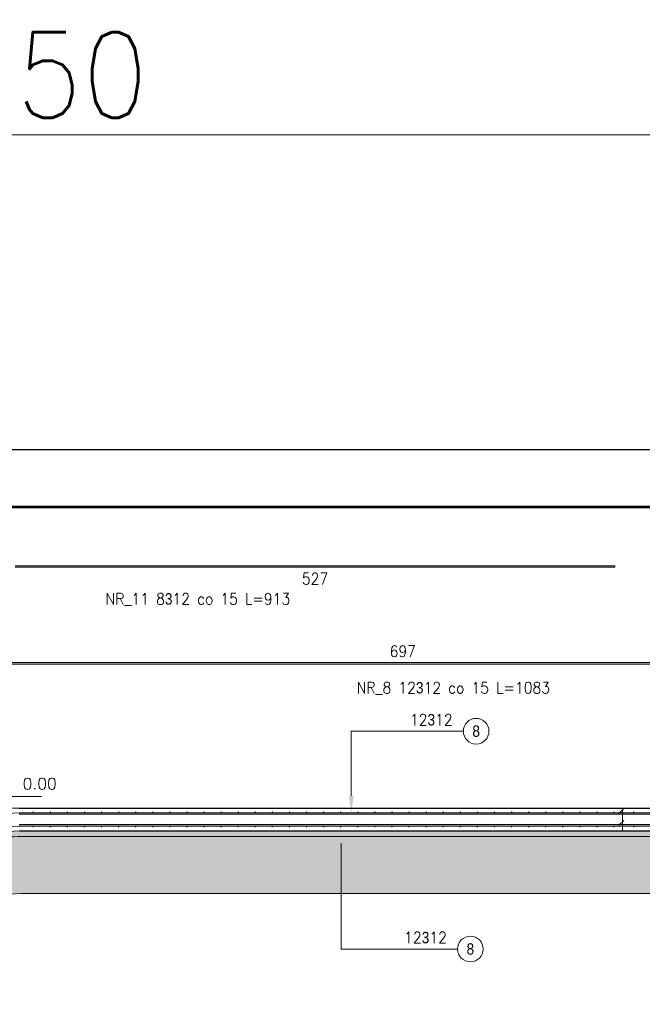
# Model space of a CAD drawing. Extents: x -44931 to -6831, y -40103 to -21469.
# Tile 5 of 10: x -26141 to -20674, y -30119 to -21476. Entities that reach past the tile are written whole.
import ezdxf
from ezdxf.enums import TextEntityAlignment as Align

# ---------------------------------------------------------------- set-up
doc = ezdxf.new("R2010")
doc.units = 0
doc.header["$LTSCALE"] = 5
doc.header["$MEASUREMENT"] = 0
doc.layers.add('_FORMATKA', color=8, linetype='Continuous', lineweight=15, plot=False)
for name, color, linetype, lineweight in [('_RAMKA', 7, 'Continuous', 35), ('AutoCAD_Structural_Detailing_deskowanie', 2, 'Continuous', 30), ('AutoCAD_Structural_Detailing_kształt pręta', 7, 'Continuous', 13), ('AutoCAD_Structural_Detailing_opis kształtu pręta', 7, 'Continuous', 13), ('AutoCAD_Structural_Detailing_pręt wyrzucony', 7, 'Continuous', 13), ('AutoCAD_Structural_Detailing_pręty punktowe', 7, 'Continuous', 40), ('AutoCAD_Structural_Detailing_symbole graficzne', 7, 'Continuous', 13), ('PS_DIM', 4, 'Continuous', 13), ('PS_HATCH', 251, 'Continuous', 9)]:
    doc.layers.add(name, color=color, linetype=linetype, lineweight=lineweight)
doc.styles.add('marta', font='simplex.shx', dxfattribs={"width": 0.8})
doc.styles.add('r-gil', font='GIL_____.TTF', dxfattribs={"width": 0.9})
doc.styles.add('r-simplex', font='simplex.shx', dxfattribs={"width": 0.9})
doc.styles.add('simplex', font='simplex.shx', dxfattribs={"width": 0.9})
doc.dimstyles.new('1_10_PRZ', dxfattribs={"dimtxt": 2, "dimasz": 1, "dimexe": 2, "dimexo": 5, "dimgap": 1, "dimtad": 1, "dimdec": 0, "dimlfac": 10, "dimtxsty": 'simplex', "dimblk": 'dimznak', "dimcen": 2, "dimse1": 1, "dimse2": 1, "dimclrt": 3, "dimadec": 1, "dimazin": 0, "dimtfac": 1, "dimtdec": 0, "dimtix": 1, "dimtmove": 2, "dimatfit": 3, "dimldrblk": 'dim-grot', "dimfxl": 1, "dimarcsym": 0})

# ---------------------------------------------------------------- blocks, each defined once
blk = doc.blocks.new('dimznak')
at = {"color": 0}
for points in [[(0, 2), (0, -2)], [(-2, 0), (2, 0)]]:
    blk.add_lwpolyline(points, dxfattribs=at)
at = {"color": 3}
blk.add_lwpolyline([(1, 1), (-1, -1)], dxfattribs=at)
blk = doc.blocks.new('*D19')
at = {"color": 252, "lineweight": -2, "transparency": 16777216}
blk.add_line((-747, 352.33), (-3, 352.33), dxfattribs=at)
at = {"layer": 'Defpoints', "color": 0, "transparency": 16777216}
for p in [(0, 352.33), (-750, 297), (0, 297)]:
    blk.add_point(p, dxfattribs=at)
at = {"color": 252, "lineweight": -2, "transparency": 16777216, "xscale": 3, "yscale": 3, "zscale": 3, "rotation": 180}
blk.add_blockref('dimznak', (-750, 352.33), dxfattribs=at)
at = {"color": 252, "lineweight": -2, "transparency": 16777216, "xscale": 3, "yscale": 3, "zscale": 3}
blk.add_blockref('dimznak', (0, 352.33), dxfattribs=at)
at = {"color": 252, "transparency": 16777216, "insert": (-375, 362.83), "char_height": 15, "attachment_point": 5, "style": 'simplex'}
blk.add_mtext('750', dxfattribs=at)
blk = doc.blocks.new('dim-grot')
blk.add_hatch(color=256).paths.add_polyline_path([(0, 0), (-2, 0.5), (-2, -0.5)])
blk.add_lwpolyline([(0, 0), (-2, 0.5), (-2, -0.5), (0, 0)])
blk = doc.blocks.new('*U17')
at = {"layer": '_FORMATKA', "lineweight": -3}
blk.add_lwpolyline([(-750, 0), (0, 0), (0, 297), (-750, 297)], close=True, dxfattribs=at)
at = {"layer": '_RAMKA', "lineweight": -3, "const_width": 0.5}
blk.add_lwpolyline([(-720, 10), (-10, 10), (-10, 287), (-720, 287)], close=True, dxfattribs=at)
dim = blk.add_linear_dim(base=(0, 352.33), p1=(-750, 297), p2=(0, 297), dimstyle='1_10_PRZ', override={"dimscale": 3, "dimtxt": 5, "dimlfac": 1, "dimclrd": 252, "dimclrt": 252})
dim.commit()
dim.dimension.update_dxf_attribs({"geometry": '*D19', "text_midpoint": (-375, 362.83)})

msp = doc.modelspace()

# ---------------------------------------------------------------- hatches: boundary and pattern name
at = {"layer": 'AutoCAD_Structural_Detailing_kształt pręta'}
h = msp.add_hatch(color=161, dxfattribs=at)
edge = h.paths.add_edge_path(flags=0)
edge.add_line((-26141.11, -28437.68), (-26141.11, -28449.68))
edge.add_arc((-26141.11, -28539.68), 90, 90, 93.376602)
edge.add_line((-26146.41, -28449.83), (-26147.12, -28437.85))
edge.add_arc((-26141.11, -28539.68), 102, 450, 453.376602, ccw=False)
for points in [[(-20879.27, -28437.68), (-20879.27, -28449.68), (-26146.91, -28450.01), (-26146.91, -28438.01)], [(-19178.68, -28437.68), (-19178.68, -28449.68), (-26141.11, -28449.68), (-26141.11, -28437.68)], [(-20879.27, -28541.68), (-20879.27, -28553.68), (-26146.91, -28554.01), (-26146.91, -28542.01)], [(-19178.68, -28541.68), (-19178.68, -28553.68), (-26141.11, -28553.68), (-26141.11, -28541.68)]]:
    msp.add_hatch(color=161, dxfattribs=at).paths.add_polyline_path(points, flags=0)
h = msp.add_hatch(color=161, dxfattribs=at)
edge = h.paths.add_edge_path(flags=0)
edge.add_line((-26141.11, -28541.68), (-26141.11, -28553.68))
edge.add_arc((-26141.11, -28643.68), 90, 90, 93.376602)
edge.add_line((-26146.41, -28553.83), (-26147.12, -28541.85))
edge.add_arc((-26141.11, -28643.68), 102, 450, 453.376602, ccw=False)
at = {"layer": 'AutoCAD_Structural_Detailing_opis kształtu pręta'}
for points in [[(-23229.61, -28437.68), (-23208.23, -28287.68), (-23250.99, -28287.68)], [(-23319.34, -28553.68), (-23340.72, -28703.68), (-23297.96, -28703.68)]]:
    msp.add_hatch(color=8, dxfattribs=at).paths.add_polyline_path(points, flags=0)
at = {"layer": 'AutoCAD_Structural_Detailing_pręt wyrzucony'}
for points in [[(-20914.06, -26270.2), (-20914.06, -26282.2), (-26181.7, -26282.53), (-26181.71, -26270.53)], [(-19296.04, -27119.82), (-19296.04, -27131.82), (-26258.47, -27131.82), (-26258.47, -27119.82)]]:
    msp.add_hatch(color=6, dxfattribs=at).paths.add_polyline_path(points, flags=0)
at = {"layer": 'AutoCAD_Structural_Detailing_pręty punktowe'}
h = msp.add_hatch(color=1, dxfattribs=at)
edge = h.paths.add_edge_path(flags=0)
edge.add_arc((-26021.53, -28431.68), 6, 0, 360)
h = msp.add_hatch(color=1, dxfattribs=at)
edge = h.paths.add_edge_path(flags=0)
edge.add_arc((-25871.53, -28431.68), 6, 0, 360)
h = msp.add_hatch(color=1, dxfattribs=at)
edge = h.paths.add_edge_path(flags=0)
edge.add_arc((-25721.53, -28431.68), 6, 0, 360)
h = msp.add_hatch(color=1, dxfattribs=at)
edge = h.paths.add_edge_path(flags=0)
edge.add_arc((-25571.53, -28431.68), 6, 0, 360)
h = msp.add_hatch(color=1, dxfattribs=at)
edge = h.paths.add_edge_path(flags=0)
edge.add_arc((-25421.53, -28431.68), 6, 0, 360)
h = msp.add_hatch(color=1, dxfattribs=at)
edge = h.paths.add_edge_path(flags=0)
edge.add_arc((-25271.53, -28431.68), 6, 0, 360)
h = msp.add_hatch(color=1, dxfattribs=at)
edge = h.paths.add_edge_path(flags=0)
edge.add_arc((-25121.53, -28431.68), 6, 0, 360)
h = msp.add_hatch(color=1, dxfattribs=at)
edge = h.paths.add_edge_path(flags=0)
edge.add_arc((-24971.53, -28431.68), 6, 0, 360)
h = msp.add_hatch(color=1, dxfattribs=at)
edge = h.paths.add_edge_path(flags=0)
edge.add_arc((-24821.53, -28431.68), 6, 0, 360)
h = msp.add_hatch(color=1, dxfattribs=at)
edge = h.paths.add_edge_path(flags=0)
edge.add_arc((-24671.53, -28431.68), 6, 0, 360)
h = msp.add_hatch(color=1, dxfattribs=at)
edge = h.paths.add_edge_path(flags=0)
edge.add_arc((-24521.53, -28431.68), 6, 0, 360)
h = msp.add_hatch(color=1, dxfattribs=at)
edge = h.paths.add_edge_path(flags=0)
edge.add_arc((-24371.53, -28431.68), 6, 0, 360)
h = msp.add_hatch(color=1, dxfattribs=at)
edge = h.paths.add_edge_path(flags=0)
edge.add_arc((-24221.53, -28431.68), 6, 0, 360)
h = msp.add_hatch(color=1, dxfattribs=at)
edge = h.paths.add_edge_path(flags=0)
edge.add_arc((-24071.53, -28431.68), 6, 0, 360)
h = msp.add_hatch(color=1, dxfattribs=at)
edge = h.paths.add_edge_path(flags=0)
edge.add_arc((-23921.53, -28431.68), 6, 0, 360)
h = msp.add_hatch(color=1, dxfattribs=at)
edge = h.paths.add_edge_path(flags=0)
edge.add_arc((-23771.53, -28431.68), 6, 0, 360)
h = msp.add_hatch(color=1, dxfattribs=at)
edge = h.paths.add_edge_path(flags=0)
edge.add_arc((-23621.53, -28431.68), 6, 0, 360)
h = msp.add_hatch(color=1, dxfattribs=at)
edge = h.paths.add_edge_path(flags=0)
edge.add_arc((-23471.53, -28431.68), 6, 0, 360)
h = msp.add_hatch(color=1, dxfattribs=at)
edge = h.paths.add_edge_path(flags=0)
edge.add_arc((-23321.53, -28431.68), 6, 0, 360)
h = msp.add_hatch(color=1, dxfattribs=at)
edge = h.paths.add_edge_path(flags=0)
edge.add_arc((-23171.53, -28431.68), 6, 0, 360)
h = msp.add_hatch(color=1, dxfattribs=at)
edge = h.paths.add_edge_path(flags=0)
edge.add_arc((-23021.53, -28431.68), 6, 0, 360)
h = msp.add_hatch(color=1, dxfattribs=at)
edge = h.paths.add_edge_path(flags=0)
edge.add_arc((-22871.53, -28431.68), 6, 0, 360)
h = msp.add_hatch(color=1, dxfattribs=at)
edge = h.paths.add_edge_path(flags=0)
edge.add_arc((-22721.53, -28431.68), 6, 0, 360)
h = msp.add_hatch(color=1, dxfattribs=at)
edge = h.paths.add_edge_path(flags=0)
edge.add_arc((-22571.53, -28431.68), 6, 0, 360)
h = msp.add_hatch(color=1, dxfattribs=at)
edge = h.paths.add_edge_path(flags=0)
edge.add_arc((-22421.53, -28431.68), 6, 0, 360)
h = msp.add_hatch(color=1, dxfattribs=at)
edge = h.paths.add_edge_path(flags=0)
edge.add_arc((-22271.53, -28431.68), 6, 0, 360)
h = msp.add_hatch(color=1, dxfattribs=at)
edge = h.paths.add_edge_path(flags=0)
edge.add_arc((-22121.53, -28431.68), 6, 0, 360)
h = msp.add_hatch(color=1, dxfattribs=at)
edge = h.paths.add_edge_path(flags=0)
edge.add_arc((-21971.53, -28431.68), 6, 0, 360)
h = msp.add_hatch(color=1, dxfattribs=at)
edge = h.paths.add_edge_path(flags=0)
edge.add_arc((-21821.53, -28431.68), 6, 0, 360)
h = msp.add_hatch(color=1, dxfattribs=at)
edge = h.paths.add_edge_path(flags=0)
edge.add_arc((-21671.53, -28431.68), 6, 0, 360)
h = msp.add_hatch(color=1, dxfattribs=at)
edge = h.paths.add_edge_path(flags=0)
edge.add_arc((-21521.53, -28431.68), 6, 0, 360)
h = msp.add_hatch(color=1, dxfattribs=at)
edge = h.paths.add_edge_path(flags=0)
edge.add_arc((-21371.53, -28431.68), 6, 0, 360)
h = msp.add_hatch(color=1, dxfattribs=at)
edge = h.paths.add_edge_path(flags=0)
edge.add_arc((-21221.53, -28431.68), 6, 0, 360)
h = msp.add_hatch(color=1, dxfattribs=at)
edge = h.paths.add_edge_path(flags=0)
edge.add_arc((-21071.53, -28431.68), 6, 0, 360)
h = msp.add_hatch(color=1, dxfattribs=at)
edge = h.paths.add_edge_path(flags=0)
edge.add_arc((-20921.53, -28431.68), 6, 0, 360)
h = msp.add_hatch(color=1, dxfattribs=at)
edge = h.paths.add_edge_path(flags=0)
edge.add_arc((-20749.56, -28431.68), 6, 0, 360)
h = msp.add_hatch(color=1, dxfattribs=at)
edge = h.paths.add_edge_path(flags=0)
edge.add_arc((-26022.93, -28559.83), 6, 0, 360)
h = msp.add_hatch(color=1, dxfattribs=at)
edge = h.paths.add_edge_path(flags=0)
edge.add_arc((-25872.93, -28559.83), 6, 0, 360)
h = msp.add_hatch(color=1, dxfattribs=at)
edge = h.paths.add_edge_path(flags=0)
edge.add_arc((-25722.93, -28559.83), 6, 0, 360)
h = msp.add_hatch(color=1, dxfattribs=at)
edge = h.paths.add_edge_path(flags=0)
edge.add_arc((-25572.93, -28559.83), 6, 0, 360)
h = msp.add_hatch(color=1, dxfattribs=at)
edge = h.paths.add_edge_path(flags=0)
edge.add_arc((-25422.93, -28559.83), 6, 0, 360)
h = msp.add_hatch(color=1, dxfattribs=at)
edge = h.paths.add_edge_path(flags=0)
edge.add_arc((-25272.93, -28559.83), 6, 0, 360)
h = msp.add_hatch(color=1, dxfattribs=at)
edge = h.paths.add_edge_path(flags=0)
edge.add_arc((-25122.93, -28559.83), 6, 0, 360)
h = msp.add_hatch(color=1, dxfattribs=at)
edge = h.paths.add_edge_path(flags=0)
edge.add_arc((-24972.93, -28559.83), 6, 0, 360)
h = msp.add_hatch(color=1, dxfattribs=at)
edge = h.paths.add_edge_path(flags=0)
edge.add_arc((-24822.93, -28559.83), 6, 0, 360)
h = msp.add_hatch(color=1, dxfattribs=at)
edge = h.paths.add_edge_path(flags=0)
edge.add_arc((-24672.93, -28559.83), 6, 0, 360)
h = msp.add_hatch(color=1, dxfattribs=at)
edge = h.paths.add_edge_path(flags=0)
edge.add_arc((-24522.93, -28559.83), 6, 0, 360)
h = msp.add_hatch(color=1, dxfattribs=at)
edge = h.paths.add_edge_path(flags=0)
edge.add_arc((-24372.93, -28559.83), 6, 0, 360)
h = msp.add_hatch(color=1, dxfattribs=at)
edge = h.paths.add_edge_path(flags=0)
edge.add_arc((-24222.93, -28559.83), 6, 0, 360)
h = msp.add_hatch(color=1, dxfattribs=at)
edge = h.paths.add_edge_path(flags=0)
edge.add_arc((-24072.93, -28559.83), 6, 0, 360)
h = msp.add_hatch(color=1, dxfattribs=at)
edge = h.paths.add_edge_path(flags=0)
edge.add_arc((-23922.93, -28559.83), 6, 0, 360)
h = msp.add_hatch(color=1, dxfattribs=at)
edge = h.paths.add_edge_path(flags=0)
edge.add_arc((-23772.93, -28559.83), 6, 0, 360)
h = msp.add_hatch(color=1, dxfattribs=at)
edge = h.paths.add_edge_path(flags=0)
edge.add_arc((-23622.93, -28559.83), 6, 0, 360)
h = msp.add_hatch(color=1, dxfattribs=at)
edge = h.paths.add_edge_path(flags=0)
edge.add_arc((-23472.93, -28559.83), 6, 0, 360)
h = msp.add_hatch(color=1, dxfattribs=at)
edge = h.paths.add_edge_path(flags=0)
edge.add_arc((-23322.93, -28559.83), 6, 0, 360)
h = msp.add_hatch(color=1, dxfattribs=at)
edge = h.paths.add_edge_path(flags=0)
edge.add_arc((-23172.93, -28559.83), 6, 0, 360)
h = msp.add_hatch(color=1, dxfattribs=at)
edge = h.paths.add_edge_path(flags=0)
edge.add_arc((-23022.93, -28559.83), 6, 0, 360)
h = msp.add_hatch(color=1, dxfattribs=at)
edge = h.paths.add_edge_path(flags=0)
edge.add_arc((-22872.93, -28559.83), 6, 0, 360)
h = msp.add_hatch(color=1, dxfattribs=at)
edge = h.paths.add_edge_path(flags=0)
edge.add_arc((-22722.93, -28559.83), 6, 0, 360)
h = msp.add_hatch(color=1, dxfattribs=at)
edge = h.paths.add_edge_path(flags=0)
edge.add_arc((-22572.93, -28559.83), 6, 0, 360)
h = msp.add_hatch(color=1, dxfattribs=at)
edge = h.paths.add_edge_path(flags=0)
edge.add_arc((-22422.93, -28559.83), 6, 0, 360)
h = msp.add_hatch(color=1, dxfattribs=at)
edge = h.paths.add_edge_path(flags=0)
edge.add_arc((-22272.93, -28559.83), 6, 0, 360)
h = msp.add_hatch(color=1, dxfattribs=at)
edge = h.paths.add_edge_path(flags=0)
edge.add_arc((-22122.93, -28559.83), 6, 0, 360)
h = msp.add_hatch(color=1, dxfattribs=at)
edge = h.paths.add_edge_path(flags=0)
edge.add_arc((-21972.93, -28559.83), 6, 0, 360)
h = msp.add_hatch(color=1, dxfattribs=at)
edge = h.paths.add_edge_path(flags=0)
edge.add_arc((-21822.93, -28559.83), 6, 0, 360)
h = msp.add_hatch(color=1, dxfattribs=at)
edge = h.paths.add_edge_path(flags=0)
edge.add_arc((-21672.93, -28559.83), 6, 0, 360)
h = msp.add_hatch(color=1, dxfattribs=at)
edge = h.paths.add_edge_path(flags=0)
edge.add_arc((-21522.93, -28559.83), 6, 0, 360)
h = msp.add_hatch(color=1, dxfattribs=at)
edge = h.paths.add_edge_path(flags=0)
edge.add_arc((-21372.93, -28559.83), 6, 0, 360)
h = msp.add_hatch(color=1, dxfattribs=at)
edge = h.paths.add_edge_path(flags=0)
edge.add_arc((-21222.93, -28559.83), 6, 0, 360)
h = msp.add_hatch(color=1, dxfattribs=at)
edge = h.paths.add_edge_path(flags=0)
edge.add_arc((-21072.93, -28559.83), 6, 0, 360)
h = msp.add_hatch(color=1, dxfattribs=at)
edge = h.paths.add_edge_path(flags=0)
edge.add_arc((-20922.93, -28559.83), 6, 0, 360)
h = msp.add_hatch(color=1, dxfattribs=at)
edge = h.paths.add_edge_path(flags=0)
edge.add_arc((-20749.56, -28559.68), 6, 0, 360)
at = {"layer": 'PS_HATCH'}
h = msp.add_hatch(dxfattribs=at)
h.set_pattern_fill('DASH', color=252, scale=10, angle=45)
h.set_pattern_definition([(45, (-5929.296, -16829.477), (4e-15, 44.90128), [31.75, -31.75])])
h.paths.add_polyline_path([(-41398.68, -29496.01), (-41448.68, -29496.01), (-41448.68, -29545.93), (-41395.78, -29545.93), (-26142.88, -28645.68), (-19148.68, -28645.68), (-19148.68, -28595.68), (-26142.88, -28595.68)])
h = msp.add_hatch(dxfattribs=at)
h.set_pattern_fill('AR-CONC', color=8, scale=0.5, angle=270)
h.set_pattern_definition([(320, (-5929.3, -16829.48), (-7.96954, -91.09233), [9.525, -104.775]), (265, (-5929.3, -16829.48), (95.52842, 17.6217), [7.62, -83.8203]), (10.45144, (-5929.96, -16837.07), (87.55888, -73.47062), [8.095, -89.04512]), (316.1842, (-5903.9, -16829.48), (-21.02116, -135.53952), [14.2875, -157.1625]), (6.63556, (-5905.65, -16840.77), (123.71306, -118.70207), [12.1425, -133.5678]), (261.18415, (-5903.9, -16829.48), (123.71306, -118.70207), [11.43, -125.72987]), (291, (-5910.25, -16842.18), (-51.1326, -75.8072), [9.525, -104.775]), (236, (-5910.25, -16842.18), (92.09398, -30.90101), [7.62, -83.82]), (341.45144, (-5914.51, -16848.49), (40.96138, -106.7082), [8.095, -89.04497]), (307.5, (-5929.296, -16829.477), (42.27752, -1.544302), [0, -82.804, 0, -85.09, 0, -84.1375]), (277.5, (-5929.296, -16829.477), (50.09029, -33.40983), [0, -48.514, 0, -80.899, 0, -32.0675]), (237.5, (-5929.296, -16801.156), (-2.864372, -67.795298), [0, -31.75, 0, -99.06, 0, -131.445]), (227.5, (-5929.296, -16788.456), (12.71325, -74.06459), [0, -41.275, 0, -65.786, 0, -93.345])])
h.paths.add_polyline_path([(-41413.18, -29545.93), (-41948.68, -29545.93), (-41948.68, -30045.93), (-41381.28, -30045.93), (-26128.37, -29145.68), (-18648.68, -29145.68), (-18648.68, -28645.68), (-26157.38, -28645.68)])

# ---------------------------------------------------------------- linework, layer by layer
at = {"layer": 'AutoCAD_Structural_Detailing_deskowanie'}
for p, q in [((-26148.68, -28395.68), (-19148.68, -28395.68, 43.12)), ((-26142.88, -28595.68), (-19148.68, -28595.68, 43.12))]:
    msp.add_line(p, q, dxfattribs=at)
at = {"layer": 'AutoCAD_Structural_Detailing_deskowanie', "lineweight": 13}
msp.add_line((-20849.27, -28595.68), (-20849.27, -28395.68), dxfattribs=at)
at = {"layer": 'AutoCAD_Structural_Detailing_kształt pręta', "color": 1, "lineweight": 0}
for p, q in [((-20879.27, -28443.68), (-20835.52, -28399.92)), ((-20879.27, -28547.68), (-20835.52, -28503.93))]:
    msp.add_line(p, q, dxfattribs=at)
at = {"layer": 'AutoCAD_Structural_Detailing_kształt pręta', "color": 161}
for p, q in [((-20879.27, -28437.68), (-26146.91, -28438.01)), ((-20879.27, -28449.68), (-26146.91, -28450.01)), ((-19178.68, -28437.68), (-26141.11, -28437.68)), ((-19178.68, -28449.68), (-26141.11, -28449.68)), ((-20879.27, -28449.68), (-20879.27, -28437.68)), ((-20879.27, -28541.68), (-26146.91, -28542.01)), ((-20879.27, -28553.68), (-26146.91, -28554.01)), ((-19178.68, -28541.68), (-26141.11, -28541.68)), ((-19178.68, -28553.68), (-26141.11, -28553.68)), ((-20879.27, -28553.68), (-20879.27, -28541.68))]:
    msp.add_line(p, q, dxfattribs=at)
at = {"layer": 'AutoCAD_Structural_Detailing_opis kształtu pręta', "color": 8}
for p, q in [((-23229.61, -27721.66), (-23229.61, -28287.68)), ((-23229.61, -27721.66), (-22245.56, -27721.66)), ((-23319.34, -29633.58), (-23319.34, -28703.68)), ((-23319.34, -29633.58), (-22296.29, -29633.58))]:
    msp.add_line(p, q, dxfattribs=at)
at = {"layer": 'AutoCAD_Structural_Detailing_opis kształtu pręta', "color": 8, "lineweight": 18}
for centre in [(-22133.06, -27721.66), (-22183.79, -29633.58)]:
    msp.add_circle(centre, 112.5, dxfattribs=at)
at = {"layer": 'AutoCAD_Structural_Detailing_pręt wyrzucony', "color": 6}
for p, q in [((-20914.06, -26270.2), (-26181.71, -26270.53)), ((-20914.06, -26282.2), (-20914.06, -26270.2)), ((-20914.06, -26282.2), (-26181.7, -26282.53)), ((-19296.04, -27119.82), (-26258.47, -27119.82)), ((-19296.04, -27131.82), (-26258.47, -27131.82))]:
    msp.add_line(p, q, dxfattribs=at)
at = {"layer": 'AutoCAD_Structural_Detailing_symbole graficzne', "color": 1}
for p, q in [((-25948.68, -28295.68), (-26248.68, -28295.68)), ((-25998.68, -28395.68), (-26298.68, -28395.68))]:
    msp.add_line(p, q, dxfattribs=at)
at = {"layer": 'PS_DIM', "ltscale": 10}
for points in [[(-20849.27, -28437.68), (-26147.01, -28437.68), (-41366.96, -29335.86)], [(-19178.68, -28437.68), (-20849.27, -28437.68)], [(-41370.47, -29452.33), (-26146.35, -28553.83), (-20849.27, -28553.83)], [(-20849.27, -28553.68), (-19178.68, -28553.68)]]:
    msp.add_lwpolyline(points, dxfattribs=at)
at = {"layer": 'PS_HATCH', "color": 252}
msp.add_lwpolyline([(-41398.68, -29496.01), (-41448.68, -29496.01), (-41448.68, -29545.93), (-41395.78, -29545.93), (-26142.88, -28645.68), (-19148.68, -28645.68), (-19148.68, -28595.68), (-26142.88, -28595.68), (-41398.68, -29496.01)], dxfattribs=at)
msp.add_lwpolyline([(-41413.18, -29545.93), (-41948.68, -29545.93), (-41948.68, -30045.93), (-41381.28, -30045.93), (-26128.37, -29145.68), (-18648.68, -29145.68), (-18648.68, -28645.68), (-26157.38, -28645.68)], close=True, dxfattribs=at)
msp.add_lwpolyline([(-41413.18, -29545.93), (-41948.68, -29545.93), (-41948.68, -30045.93), (-41381.28, -30045.93), (-26128.37, -29145.68), (-18648.68, -29145.68), (-18648.68, -28645.68), (-26157.38, -28645.68)], close=True, dxfattribs=at)

# ---------------------------------------------------------------- block references
at = {"layer": 'PS_DIM', "xscale": 50, "yscale": 50, "zscale": 50}
msp.add_blockref('*U17', (-7131.35, -40102.96), dxfattribs=at)

# ---------------------------------------------------------------- texts
at = {"layer": 'AutoCAD_Structural_Detailing_opis kształtu pręta', "color": 3, "char_height": 100, "attachment_point": 5}
for s, insert, rotation, style in [('12\\Fdiam;3\\Fsimplex.shx;12  ', (-22526.98, -27621.66), 360, 'r-simplex'), ('8', (-22133.06, -27721.66), 360, 'r-gil'), ('12\\Fdiam;3\\Fsimplex.shx;12  ', (-22577.72, -29533.58), 0, 'r-simplex'), ('8', (-22183.79, -29633.58), 0, 'r-gil')]:
    msp.add_mtext(s, dxfattribs=dict(at, insert=insert, rotation=rotation, style=style))
at = {"layer": 'AutoCAD_Structural_Detailing_pręt wyrzucony', "color": 3, "insert": (-23547.88, -26382.36), "char_height": 100, "attachment_point": 5, "rotation": 0.003641, "style": 'r-simplex'}
msp.add_mtext('527', dxfattribs=at)
at = {"layer": 'AutoCAD_Structural_Detailing_pręt wyrzucony', "color": 3, "char_height": 100, "attachment_point": 5, "style": 'r-simplex'}
for s, insert in [('NR_11 8\\Fdiam;3\\Fsimplex.shx;12 co 15 L=913', (-24576.46, -26564.74)), ('697', (-22777.25, -27019.82)), ('NR_8 12\\Fdiam;3\\Fsimplex.shx;12 co 15 L=1083', (-22333.54, -27344.89))]:
    msp.add_mtext(s, dxfattribs=dict(at, insert=insert))
at = {"layer": 'AutoCAD_Structural_Detailing_symbole graficzne', "color": 2, "style": 'marta'}
msp.add_text('0.00 ', height=100, dxfattribs=at).set_placement((-26115.34, -28262.34), align=Align.BOTTOM_LEFT)

doc.saveas('drawing.dxf')
